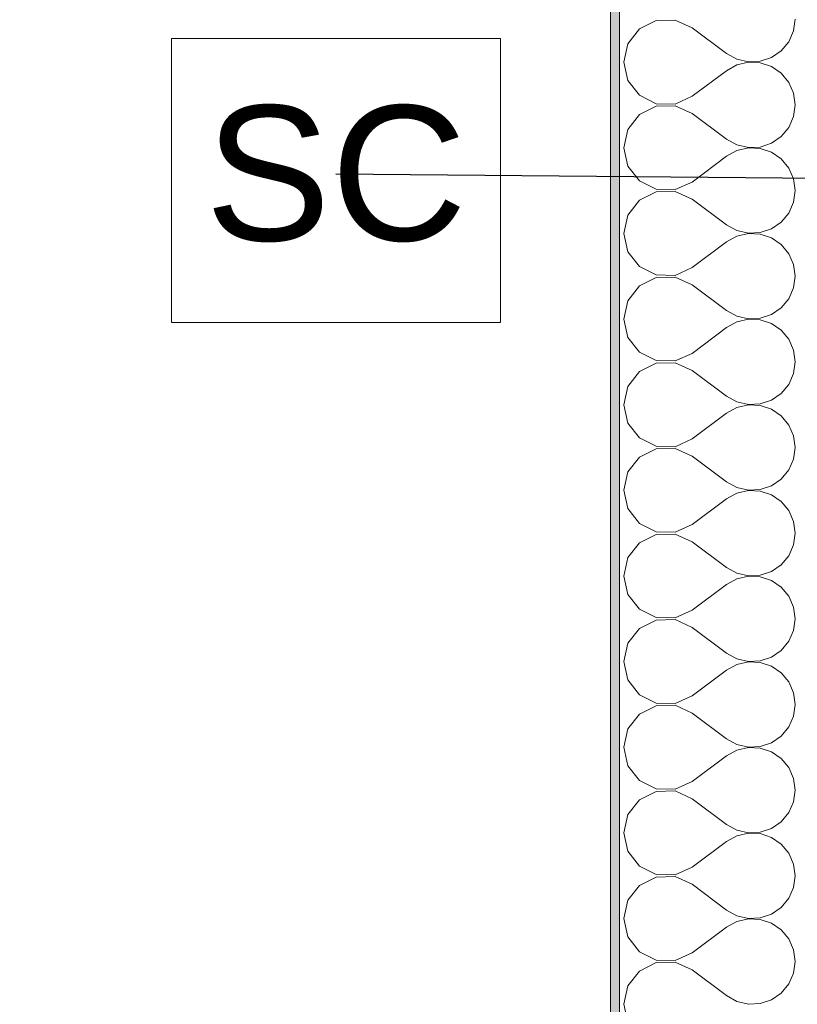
# Model space of a CAD drawing. Header units: millimetres. Extents: x 53458 to 260960, y -123310 to -86797.
# Tile 40 of 256: x 64113 to 64978, y -114905 to -113810. Entities that reach past the tile are written whole.
import ezdxf

# ---------------------------------------------------------------- set-up
doc = ezdxf.new("R2010")
doc.units = ezdxf.units.MM
doc.header["$MEASUREMENT"] = 0
for name, color, linetype, lineweight in [('Nowe_A-Opisy-Ściany_Nr_pióra__1', 7, 'Continuous', 13), ('Nowe_A-Wymiary-Zewnętrzne_Nr_pióra__46', 5, 'Continuous', 15), ('Nowe_A-Ściany-Zewnętrzne_Nr_pióra__174', 7, 'Continuous', 5), ('Nowe_A-Ściany-Zewnętrzne_Nr_pióra__47', 7, 'Continuous', 15), ('Nowe_A-Ściany-Zewnętrzne_Nr_pióra__67', 7, 'Continuous', 13)]:
    doc.layers.add(name, color=color, linetype=linetype, lineweight=lineweight)
doc.layers.add('Nowe_A-Wymiary-Zewnętrzne', color=7, linetype='Continuous')
doc.layers.add('Nowe_A-Ściany-Zewnętrzne', color=7, linetype='Continuous')
doc.layers.add('Nowe_A-Wymiary-Zewnętrzne_Nr_pióra__45', color=7, linetype='Continuous', lineweight=15, true_color=0x40a5ff)
doc.layers.add('Nowe_A-Wymiary-Zewnętrzne_Nr_pióra__85', color=7, linetype='Continuous', lineweight=13, true_color=0x80c2ff)
doc.styles.add('STYL_AUTOMATYCZNY_1', font='arial.ttf')
doc.styles.add('STYL_AUTOMATYCZNY_2', font='arial.ttf')
doc.dimstyles.new('STYL_AUTOMATYCZNY__1', dxfattribs={"dimtxt": 125, "dimasz": 47.5, "dimexe": 0.18, "dimexo": 20, "dimgap": 0, "dimtad": 1, "dimtih": 1, "dimtoh": 1, "dimdec": 1, "dimlfac": 0.1, "dimzin": 0, "dimdsep": 46, "dimtxsty": 'STYL_AUTOMATYCZNY_2', "dimblk": 'ARROWHEAD_11', "dimblk1": 'ARROWHEAD_11', "dimblk2": 'ARROWHEAD_11', "dimcen": 0.09, "dimclrd": 256, "dimclre": 256, "dimclrt": 5, "dimadec": 1, "dimazin": 0, "dimtfac": 1, "dimtdec": 4, "dimtmove": 0, "dimatfit": 3, "dimfxl": 0, "dimtolj": 1, "dimtzin": 0, "dimarcsym": 0})
doc.dimstyles.new('STYL_AUTOMATYCZNY__2', dxfattribs={"dimtxt": 125, "dimasz": 47.5, "dimexe": 0.18, "dimexo": 20, "dimgap": 0, "dimtad": 1, "dimdec": 1, "dimlfac": 0.1, "dimzin": 0, "dimdsep": 46, "dimtxsty": 'STYL_AUTOMATYCZNY_2', "dimblk": 'ARROWHEAD_11', "dimblk1": 'ARROWHEAD_11', "dimblk2": 'ARROWHEAD_11', "dimcen": 0.09, "dimclrd": 256, "dimclre": 256, "dimclrt": 5, "dimadec": 1, "dimazin": 0, "dimtfac": 1, "dimtdec": 4, "dimtmove": 0, "dimatfit": 3, "dimfxl": 0, "dimtolj": 1, "dimtzin": 0, "dimarcsym": 0})
doc.dimstyles.new('STYL_AUTOMATYCZNY__4', dxfattribs={"dimtxt": 0.18, "dimasz": 182.4, "dimexe": 0.18, "dimexo": 0.0625, "dimgap": 0, "dimtad": 0, "dimtih": 1, "dimtoh": 1, "dimdec": 4, "dimzin": 0, "dimdsep": 46, "dimcen": 0.09, "dimadec": 0, "dimazin": 0, "dimtfac": 1, "dimtdec": 4, "dimtmove": 0, "dimatfit": 3, "dimldrblk": 'ARROWHEAD_11', "dimfxl": 0, "dimtolj": 1, "dimtzin": 0, "dimarcsym": 0})

# ---------------------------------------------------------------- blocks, each defined once
blk = doc.blocks.new('*X222')
at = {"layer": 'Nowe_A-Ściany-Zewnętrzne_Nr_pióra__174', "color": 7, "linetype": 'Continuous', "lineweight": 5}
for p, q in [((64973.5, -113822.5), (64975.3, -113809.5)), ((64802.3, -113820.3), (64789.4, -113836.7)), ((64821, -113810.9), (64802.3, -113820.3)), ((64841.9, -113810.5), (64821, -113810.9)), ((64861, -113819), (64841.9, -113810.5)), ((64861, -113819), (64899.1, -113847.6)), ((64968.2, -113834.6), (64973.5, -113822.5)), ((64789.4, -113836.7), (64784.8, -113857.1)), ((64959.8, -113844.7), (64968.2, -113834.6)), ((64899.1, -113847.6), (64910.6, -113854)), ((64910.6, -113854), (64923.4, -113857)), ((64936.5, -113856.3), (64949, -113852.1)), ((64949, -113852.1), (64959.8, -113844.7)), ((64784.8, -113857.1), (64789.4, -113877.5)), ((64910.6, -113860.3), (64899.1, -113866.7)), ((64923.4, -113857.3), (64910.6, -113860.3)), ((64923.4, -113857), (64936.5, -113856.3)), ((64936.5, -113858), (64923.4, -113857.3)), ((64949, -113862.2), (64936.5, -113858)), ((64959.8, -113869.6), (64949, -113862.2)), ((64861, -113895.2), (64899.1, -113866.7)), ((64968.2, -113879.7), (64959.8, -113869.6)), ((64789.4, -113877.5), (64802.3, -113894)), ((64973.5, -113891.7), (64968.2, -113879.7)), ((64802.3, -113894), (64821, -113903.4)), ((64841.9, -113903.8), (64861, -113895.2)), ((64975.3, -113904.8), (64973.5, -113891.7)), ((64821, -113906.2), (64802.3, -113915.5)), ((64821, -113903.4), (64841.9, -113903.8)), ((64841.9, -113905.7), (64821, -113906.2)), ((64861, -113914.3), (64841.9, -113905.7)), ((64973.5, -113917.8), (64975.3, -113904.8)), ((64802.3, -113915.5), (64789.4, -113932)), ((64861, -113914.3), (64899.1, -113942.9)), ((64968.2, -113929.8), (64973.5, -113917.8)), ((64959.8, -113939.9), (64968.2, -113929.8)), ((64789.4, -113932), (64784.8, -113952.4)), ((64949, -113947.4), (64959.8, -113939.9)), ((64784.8, -113952.4), (64789.4, -113972.8)), ((64899.1, -113942.9), (64910.6, -113949.2)), ((64910.6, -113949.2), (64923.4, -113952.2)), ((64923.4, -113952.6), (64910.6, -113955.5)), ((64923.4, -113952.2), (64936.5, -113951.6)), ((64936.5, -113953.2), (64923.4, -113952.6)), ((64936.5, -113951.6), (64949, -113947.4)), ((64861, -113990.5), (64899.1, -113961.9)), ((64910.6, -113955.5), (64899.1, -113961.9)), ((64949, -113957.4), (64936.5, -113953.2)), ((64959.8, -113964.8), (64949, -113957.4)), ((64789.4, -113972.8), (64802.3, -113989.3)), ((64968.2, -113975), (64959.8, -113964.8)), ((64973.5, -113987), (64968.2, -113975)), ((64802.3, -113989.3), (64821, -113998.6)), ((64841.9, -113999), (64861, -113990.5)), ((64975.3, -114000), (64973.5, -113987)), ((64821, -114001.4), (64802.3, -114010.7)), ((64821, -113998.6), (64841.9, -113999)), ((64841.9, -114001), (64821, -114001.4)), ((64861, -114009.5), (64841.9, -114001)), ((64973.5, -114013), (64975.3, -114000)), ((64802.3, -114010.7), (64789.4, -114027.2)), ((64861, -114009.5), (64899.1, -114038.1)), ((64968.2, -114025), (64973.5, -114013)), ((64789.4, -114027.2), (64784.8, -114047.6)), ((64959.8, -114035.2), (64968.2, -114025)), ((64899.1, -114038.1), (64910.6, -114044.5)), ((64949, -114042.6), (64959.8, -114035.2)), ((64784.8, -114047.6), (64789.4, -114068)), ((64910.6, -114050.8), (64899.1, -114057.1)), ((64910.6, -114044.5), (64923.4, -114047.4)), ((64923.4, -114047.8), (64910.6, -114050.8)), ((64923.4, -114047.4), (64936.5, -114046.8)), ((64936.5, -114048.4), (64923.4, -114047.8)), ((64936.5, -114046.8), (64949, -114042.6)), ((64949, -114052.6), (64936.5, -114048.4)), ((64861, -114085.7), (64899.1, -114057.1)), ((64959.8, -114060.1), (64949, -114052.6)), ((64968.2, -114070.2), (64959.8, -114060.1)), ((64789.4, -114068), (64802.3, -114084.5)), ((64973.5, -114082.2), (64968.2, -114070.2)), ((64975.3, -114095.2), (64973.5, -114082.2)), ((64802.3, -114084.5), (64821, -114093.8)), ((64821, -114093.8), (64841.9, -114094.3)), ((64841.9, -114094.3), (64861, -114085.7)), ((64821, -114096.6), (64802.3, -114106)), ((64841.9, -114096.2), (64821, -114096.6)), ((64861, -114104.8), (64841.9, -114096.2)), ((64861, -114104.8), (64899.1, -114133.3)), ((64973.5, -114108.3), (64975.3, -114095.2)), ((64802.3, -114106), (64789.4, -114122.5)), ((64968.2, -114120.3), (64973.5, -114108.3)), ((64789.4, -114122.5), (64784.8, -114142.9)), ((64959.8, -114130.4), (64968.2, -114120.3)), ((64899.1, -114133.3), (64910.6, -114139.7)), ((64936.5, -114142), (64949, -114137.8)), ((64949, -114137.8), (64959.8, -114130.4)), ((64784.8, -114142.9), (64789.4, -114163.3)), ((64910.6, -114146), (64899.1, -114152.4)), ((64910.6, -114139.7), (64923.4, -114142.7)), ((64923.4, -114143), (64910.6, -114146)), ((64923.4, -114142.7), (64936.5, -114142)), ((64936.5, -114143.7), (64923.4, -114143)), ((64949, -114147.9), (64936.5, -114143.7)), ((64959.8, -114155.3), (64949, -114147.9)), ((64861, -114181), (64899.1, -114152.4)), ((64968.2, -114165.4), (64959.8, -114155.3)), ((64789.4, -114163.3), (64802.3, -114179.7)), ((64973.5, -114177.5), (64968.2, -114165.4)), ((64802.3, -114179.7), (64821, -114189.1)), ((64841.9, -114189.5), (64861, -114181)), ((64975.3, -114190.5), (64973.5, -114177.5)), ((64821, -114191.9), (64802.3, -114201.2)), ((64821, -114189.1), (64841.9, -114189.5)), ((64841.9, -114191.4), (64821, -114191.9)), ((64861, -114200), (64841.9, -114191.4)), ((64973.5, -114203.5), (64975.3, -114190.5)), ((64802.3, -114201.2), (64789.4, -114217.7)), ((64861, -114200), (64899.1, -114228.6)), ((64968.2, -114215.5), (64973.5, -114203.5)), ((64789.4, -114217.7), (64784.8, -114238.1)), ((64949, -114233.1), (64959.8, -114225.6)), ((64959.8, -114225.6), (64968.2, -114215.5)), ((64899.1, -114228.6), (64910.6, -114234.9)), ((64910.6, -114234.9), (64923.4, -114237.9)), ((64923.4, -114237.9), (64936.5, -114237.3)), ((64936.5, -114237.3), (64949, -114233.1)), ((64784.8, -114238.1), (64789.4, -114258.5)), ((64861, -114276.2), (64899.1, -114247.6)), ((64910.6, -114241.3), (64899.1, -114247.6)), ((64923.4, -114238.3), (64910.6, -114241.3)), ((64936.5, -114238.9), (64923.4, -114238.3)), ((64949, -114243.1), (64936.5, -114238.9)), ((64959.8, -114250.6), (64949, -114243.1)), ((64789.4, -114258.5), (64802.3, -114275)), ((64968.2, -114260.7), (64959.8, -114250.6)), ((64973.5, -114272.7), (64968.2, -114260.7)), ((64802.3, -114275), (64821, -114284.3)), ((64841.9, -114284.8), (64861, -114276.2)), ((64975.3, -114285.7), (64973.5, -114272.7)), ((64821, -114287.1), (64802.3, -114296.5)), ((64821, -114284.3), (64841.9, -114284.8)), ((64841.9, -114286.7), (64821, -114287.1)), ((64861, -114295.2), (64841.9, -114286.7)), ((64973.5, -114298.7), (64975.3, -114285.7)), ((64802.3, -114296.5), (64789.4, -114312.9)), ((64861, -114295.2), (64899.1, -114323.8)), ((64968.2, -114310.7), (64973.5, -114298.7)), ((64789.4, -114312.9), (64784.8, -114333.3)), ((64959.8, -114320.9), (64968.2, -114310.7)), ((64899.1, -114323.8), (64910.6, -114330.2)), ((64949, -114328.3), (64959.8, -114320.9)), ((64784.8, -114333.3), (64789.4, -114353.7)), ((64910.6, -114330.2), (64923.4, -114333.1)), ((64923.4, -114333.5), (64910.6, -114336.5)), ((64923.4, -114333.1), (64936.5, -114332.5)), ((64936.5, -114334.2), (64923.4, -114333.5)), ((64936.5, -114332.5), (64949, -114328.3)), ((64949, -114338.4), (64936.5, -114334.2)), ((64861, -114371.4), (64899.1, -114342.9)), ((64910.6, -114336.5), (64899.1, -114342.9)), ((64959.8, -114345.8), (64949, -114338.4)), ((64968.2, -114355.9), (64959.8, -114345.8)), ((64789.4, -114353.7), (64802.3, -114370.2)), ((64973.5, -114367.9), (64968.2, -114355.9)), ((64975.3, -114381), (64973.5, -114367.9)), ((64802.3, -114370.2), (64821, -114379.6)), ((64821, -114379.6), (64841.9, -114380)), ((64841.9, -114380), (64861, -114371.4)), ((64821, -114382.3), (64802.3, -114391.7)), ((64841.9, -114381.9), (64821, -114382.3)), ((64861, -114390.5), (64841.9, -114381.9)), ((64861, -114390.5), (64899.1, -114419)), ((64973.5, -114394), (64975.3, -114381)), ((64802.3, -114391.7), (64789.4, -114408.2)), ((64968.2, -114406), (64973.5, -114394)), ((64789.4, -114408.2), (64784.8, -114428.6)), ((64959.8, -114416.1), (64968.2, -114406)), ((64899.1, -114419), (64910.6, -114425.4)), ((64949, -114423.5), (64959.8, -114416.1)), ((64784.8, -114428.6), (64789.4, -114449)), ((64910.6, -114431.7), (64899.1, -114438.1)), ((64910.6, -114425.4), (64923.4, -114428.4)), ((64923.4, -114428.8), (64910.6, -114431.7)), ((64923.4, -114428.4), (64936.5, -114427.7)), ((64936.5, -114429.4), (64923.4, -114428.8)), ((64936.5, -114427.7), (64949, -114423.5)), ((64949, -114433.6), (64936.5, -114429.4)), ((64959.8, -114441), (64949, -114433.6)), ((64861, -114466.7), (64899.1, -114438.1)), ((64968.2, -114451.2), (64959.8, -114441)), ((64789.4, -114449), (64802.3, -114465.4)), ((64973.5, -114463.2), (64968.2, -114451.2)), ((64802.3, -114465.4), (64821, -114474.8)), ((64841.9, -114475.2), (64861, -114466.7)), ((64975.3, -114476.2), (64973.5, -114463.2)), ((64821, -114477.6), (64802.3, -114486.9)), ((64821, -114474.8), (64841.9, -114475.2)), ((64841.9, -114477.1), (64821, -114477.6)), ((64861, -114485.7), (64841.9, -114477.1)), ((64973.5, -114489.2), (64975.3, -114476.2)), ((64802.3, -114486.9), (64789.4, -114503.4)), ((64861, -114485.7), (64899.1, -114514.3)), ((64968.2, -114501.2), (64973.5, -114489.2)), ((64789.4, -114503.4), (64784.8, -114523.8)), ((64959.8, -114511.3), (64968.2, -114501.2)), ((64899.1, -114514.3), (64910.6, -114520.6)), ((64910.6, -114520.6), (64923.4, -114523.6)), ((64936.5, -114523), (64949, -114518.8)), ((64949, -114518.8), (64959.8, -114511.3)), ((64784.8, -114523.8), (64789.4, -114544.2)), ((64910.6, -114527), (64899.1, -114533.3)), ((64923.4, -114524), (64910.6, -114527)), ((64923.4, -114523.6), (64936.5, -114523)), ((64936.5, -114524.6), (64923.4, -114524)), ((64949, -114528.8), (64936.5, -114524.6)), ((64959.8, -114536.3), (64949, -114528.8)), ((64861, -114561.9), (64899.1, -114533.3)), ((64968.2, -114546.4), (64959.8, -114536.3)), ((64789.4, -114544.2), (64802.3, -114560.7)), ((64973.5, -114558.4), (64968.2, -114546.4)), ((64802.3, -114560.7), (64821, -114570)), ((64841.9, -114570.5), (64861, -114561.9)), ((64975.3, -114571.4), (64973.5, -114558.4)), ((64821, -114572.8), (64802.3, -114582.2)), ((64821, -114570), (64841.9, -114570.5)), ((64841.9, -114572.4), (64821, -114572.8)), ((64861, -114581), (64841.9, -114572.4)), ((64973.5, -114584.4), (64975.3, -114571.4)), ((64802.3, -114582.2), (64789.4, -114598.6)), ((64861, -114581), (64899.1, -114609.5)), ((64968.2, -114596.5), (64973.5, -114584.4)), ((64789.4, -114598.6), (64784.8, -114619)), ((64959.8, -114606.6), (64968.2, -114596.5)), ((64899.1, -114609.5), (64910.6, -114615.9)), ((64949, -114614), (64959.8, -114606.6)), ((64784.8, -114619), (64789.4, -114639.5)), ((64910.6, -114615.9), (64923.4, -114618.9)), ((64923.4, -114619.2), (64910.6, -114622.2)), ((64923.4, -114618.9), (64936.5, -114618.2)), ((64936.5, -114619.9), (64923.4, -114619.2)), ((64936.5, -114618.2), (64949, -114614)), ((64949, -114624.1), (64936.5, -114619.9)), ((64861, -114657.1), (64899.1, -114628.6)), ((64910.6, -114622.2), (64899.1, -114628.6)), ((64959.8, -114631.5), (64949, -114624.1)), ((64789.4, -114639.5), (64802.3, -114655.9)), ((64968.2, -114641.6), (64959.8, -114631.5)), ((64973.5, -114653.7), (64968.2, -114641.6)), ((64802.3, -114655.9), (64821, -114665.3)), ((64841.9, -114665.7), (64861, -114657.1)), ((64975.3, -114666.7), (64973.5, -114653.7)), ((64821, -114668.1), (64802.3, -114677.4)), ((64821, -114665.3), (64841.9, -114665.7)), ((64841.9, -114667.6), (64821, -114668.1)), ((64861, -114676.2), (64841.9, -114667.6)), ((64973.5, -114679.7), (64975.3, -114666.7)), ((64802.3, -114677.4), (64789.4, -114693.9)), ((64861, -114676.2), (64899.1, -114704.8)), ((64968.2, -114691.7), (64973.5, -114679.7)), ((64789.4, -114693.9), (64784.8, -114714.3)), ((64959.8, -114701.8), (64968.2, -114691.7)), ((64899.1, -114704.8), (64910.6, -114711.1)), ((64949, -114709.3), (64959.8, -114701.8)), ((64784.8, -114714.3), (64789.4, -114734.7)), ((64910.6, -114717.5), (64899.1, -114723.8)), ((64910.6, -114711.1), (64923.4, -114714.1)), ((64923.4, -114714.5), (64910.6, -114717.5)), ((64923.4, -114714.1), (64936.5, -114713.5)), ((64936.5, -114715.1), (64923.4, -114714.5)), ((64936.5, -114713.5), (64949, -114709.3)), ((64949, -114719.3), (64936.5, -114715.1)), ((64861, -114752.4), (64899.1, -114723.8)), ((64959.8, -114726.8), (64949, -114719.3)), ((64968.2, -114736.9), (64959.8, -114726.8)), ((64789.4, -114734.7), (64802.3, -114751.2)), ((64973.5, -114748.9), (64968.2, -114736.9)), ((64802.3, -114751.2), (64821, -114760.5)), ((64975.3, -114761.9), (64973.5, -114748.9)), ((64821, -114760.5), (64841.9, -114760.9)), ((64841.9, -114762.9), (64821, -114763.3)), ((64841.9, -114760.9), (64861, -114752.4)), ((64861, -114771.4), (64841.9, -114762.9)), ((64973.5, -114774.9), (64975.3, -114761.9)), ((64802.3, -114772.6), (64789.4, -114789.1)), ((64821, -114763.3), (64802.3, -114772.6)), ((64861, -114771.4), (64899.1, -114800)), ((64968.2, -114786.9), (64973.5, -114774.9)), ((64789.4, -114789.1), (64784.8, -114809.5)), ((64959.8, -114797.1), (64968.2, -114786.9)), ((64899.1, -114800), (64910.6, -114806.4)), ((64910.6, -114806.4), (64923.4, -114809.3)), ((64936.5, -114808.7), (64949, -114804.5)), ((64949, -114804.5), (64959.8, -114797.1)), ((64784.8, -114809.5), (64789.4, -114829.9)), ((64910.6, -114812.7), (64899.1, -114819)), ((64923.4, -114809.7), (64910.6, -114812.7)), ((64923.4, -114809.3), (64936.5, -114808.7)), ((64936.5, -114810.4), (64923.4, -114809.7)), ((64949, -114814.6), (64936.5, -114810.4)), ((64959.8, -114822), (64949, -114814.6)), ((64861, -114847.6), (64899.1, -114819)), ((64968.2, -114832.1), (64959.8, -114822)), ((64789.4, -114829.9), (64802.3, -114846.4)), ((64973.5, -114844.1), (64968.2, -114832.1)), ((64802.3, -114846.4), (64821, -114855.8)), ((64841.9, -114856.2), (64861, -114847.6)), ((64975.3, -114857.1), (64973.5, -114844.1)), ((64821, -114858.5), (64802.3, -114867.9)), ((64821, -114855.8), (64841.9, -114856.2)), ((64841.9, -114858.1), (64821, -114858.5)), ((64861, -114866.7), (64841.9, -114858.1)), ((64973.5, -114870.2), (64975.3, -114857.1)), ((64802.3, -114867.9), (64789.4, -114884.4)), ((64861, -114866.7), (64899.1, -114895.2)), ((64968.2, -114882.2), (64973.5, -114870.2)), ((64959.8, -114892.3), (64968.2, -114882.2)), ((64789.4, -114884.4), (64784.8, -114904.8)), ((64949, -114899.7), (64959.8, -114892.3)), ((64784.8, -114904.8), (64789.4, -114925.2)), ((64899.1, -114895.2), (64910.6, -114901.6)), ((64910.6, -114901.6), (64923.4, -114904.6)), ((64923.4, -114904.6), (64936.5, -114903.9)), ((64936.5, -114903.9), (64949, -114899.7))]:
    blk.add_line(p, q, dxfattribs=at)
blk = doc.blocks.new('Ściana_41', base_point=(65105.1, -99042.6))
at = {"layer": 'Nowe_A-Ściany-Zewnętrzne', "linetype": 'Continuous', "lineweight": 0, "true_color": 0x000000}
h = blk.add_hatch(dxfattribs=at)
h.set_pattern_fill('Tynk', color=18, style=0, pattern_type=2)
h.set_pattern_definition([(0, (0, 0), (0, 86.60254), [0, -50]), (0, (25, 43.3), (0, 86.60254), [0, -50])])
h.paths.add_polyline_path([(64770.1, -117367.6), (64780.1, -117367.6), (64780.1, -111792.6), (64770.1, -111792.6)])
at = {"layer": 'Nowe_A-Ściany-Zewnętrzne_Nr_pióra__47', "color": 7, "linetype": 'Continuous', "lineweight": 15, "flags": 128}
blk.add_lwpolyline([(64770.1, -111792.6), (64770.1, -117367.6)], dxfattribs=at)
at = {"layer": 'Nowe_A-Ściany-Zewnętrzne_Nr_pióra__67', "color": 7, "linetype": 'Continuous', "lineweight": 13}
blk.add_line((64780.1, -111792.6), (64780.1, -117167.6), dxfattribs=at)
at = {"layer": 'Nowe_A-Ściany-Zewnętrzne', "color": 7, "lineweight": 25}
blk.add_blockref('*X222', (0, 0), dxfattribs=at)
blk = doc.blocks.new('*D617')
at = {"layer": 'Nowe_A-Wymiary-Zewnętrzne_Nr_pióra__45', "linetype": 'Continuous', "lineweight": 15, "true_color": 0x40a5ff}
for points in [[(64757.6, -119360.1), (64758.5, -119364.9), (64761.2, -119369), (64765.3, -119371.7), (64770.1, -119372.6), (64774.9, -119371.7), (64778.9, -119369), (64781.6, -119364.9), (64782.6, -119360.1), (64781.6, -119355.3), (64778.9, -119351.3), (64774.9, -119348.6), (64770.1, -119347.6), (64765.3, -119348.6), (64761.2, -119351.3), (64758.5, -119355.3)], [(65092.6, -119360.1), (65093.5, -119364.9), (65096.2, -119369), (65100.3, -119371.7), (65105.1, -119372.6), (65109.9, -119371.7), (65113.9, -119369), (65116.6, -119364.9), (65117.6, -119360.1), (65116.6, -119355.3), (65113.9, -119351.3), (65109.9, -119348.6), (65105.1, -119347.6), (65100.3, -119348.6), (65096.2, -119351.3), (65093.5, -119355.3)]]:
    blk.add_hatch(color=161, dxfattribs=at).paths.add_polyline_path(points)
at = {"layer": 'Nowe_A-Wymiary-Zewnętrzne_Nr_pióra__45', "color": 161, "linetype": 'Continuous', "lineweight": 15, "true_color": 0x40a5ff}
for centre in [(64770.1, -119360.1), (65105.1, -119360.1)]:
    blk.add_circle(centre, 12.5, dxfattribs=at)
at = {"layer": 'Nowe_A-Wymiary-Zewnętrzne_Nr_pióra__85', "color": 151, "linetype": 'Continuous', "lineweight": 13, "true_color": 0x80c2ff}
for p, q in [((64770.1, -119347.6), (64770.1, -119313.2)), ((65105.1, -119347.6), (65105.1, -119313.2)), ((64745.1, -119360.1), (64757.6, -119360.1)), ((64782.6, -119360.1), (65092.6, -119360.1)), ((64770.1, -119407), (64770.1, -119372.6)), ((65105.1, -119407), (65105.1, -119372.6))]:
    blk.add_line(p, q, dxfattribs=at)
at = {"layer": 'Nowe_A-Wymiary-Zewnętrzne_Nr_pióra__46', "color": 5, "lineweight": 15, "insert": (64423.9, -119335.1), "char_height": 125, "attachment_point": 7, "style": 'STYL_AUTOMATYCZNY_2'}
blk.add_mtext('\\A1;{\\pql;\\fArial|b0|i0|c238|p0;\\W1.000000;33,5}', dxfattribs=at)
blk = doc.blocks.new('ARROWHEAD_11')
at = {"color": 0, "linetype": 'Continuous', "lineweight": 0}
blk.add_line((0, 0), (-1, 0), dxfattribs=at)
at = {"color": 0, "linetype": 'Continuous', "lineweight": 0, "const_width": 0.25, "flags": 128}
blk.add_lwpolyline([(-0.125, 0, 1), (0.125, 0, 1)], format="xyb", close=True, dxfattribs=at)
blk = doc.blocks.new('*D625')
at = {"layer": 'Nowe_A-Wymiary-Zewnętrzne_Nr_pióra__45', "linetype": 'Continuous', "lineweight": 15, "true_color": 0x40a5ff}
for points in [[(64757.6, -119576.1), (64758.5, -119580.9), (64761.2, -119584.9), (64765.3, -119587.7), (64770.1, -119588.6), (64774.9, -119587.7), (64778.9, -119584.9), (64781.6, -119580.9), (64782.6, -119576.1), (64781.6, -119571.3), (64778.9, -119567.3), (64774.9, -119564.6), (64770.1, -119563.6), (64765.3, -119564.6), (64761.2, -119567.3), (64758.5, -119571.3)], [(65227.6, -119576.1), (65228.5, -119580.9), (65231.2, -119584.9), (65235.3, -119587.7), (65240.1, -119588.6), (65244.9, -119587.7), (65248.9, -119584.9), (65251.6, -119580.9), (65252.6, -119576.1), (65251.6, -119571.3), (65248.9, -119567.3), (65244.9, -119564.6), (65240.1, -119563.6), (65235.3, -119564.6), (65231.2, -119567.3), (65228.5, -119571.3)]]:
    blk.add_hatch(color=161, dxfattribs=at).paths.add_polyline_path(points)
at = {"layer": 'Nowe_A-Wymiary-Zewnętrzne_Nr_pióra__45', "color": 161, "linetype": 'Continuous', "lineweight": 15, "true_color": 0x40a5ff}
for centre in [(64770.1, -119576.1), (65240.1, -119576.1)]:
    blk.add_circle(centre, 12.5, dxfattribs=at)
at = {"layer": 'Nowe_A-Wymiary-Zewnętrzne_Nr_pióra__85', "color": 151, "linetype": 'Continuous', "lineweight": 13, "true_color": 0x80c2ff}
for p, q in [((64770.1, -119563.6), (64770.1, -119529.2)), ((65240.1, -119563.6), (65240.1, -119529.2)), ((64745.1, -119576.1), (64757.6, -119576.1)), ((64782.6, -119576.1), (65227.6, -119576.1)), ((64770.1, -119623), (64770.1, -119588.6)), ((65240.1, -119623), (65240.1, -119588.6))]:
    blk.add_line(p, q, dxfattribs=at)
at = {"layer": 'Nowe_A-Wymiary-Zewnętrzne_Nr_pióra__46', "color": 5, "lineweight": 15, "insert": (64838.2, -119551.1), "char_height": 125, "attachment_point": 7, "style": 'STYL_AUTOMATYCZNY_2'}
blk.add_mtext('\\A1;{\\pql;\\fArial|b0|i0|c238|p0;\\W1.000000;47,0}', dxfattribs=at)
blk = doc.blocks.new('*D634')
at = {"layer": 'Nowe_A-Wymiary-Zewnętrzne_Nr_pióra__45', "linetype": 'Continuous', "lineweight": 15, "true_color": 0x40a5ff}
for points in [[(64757.6, -120008.1), (64758.5, -120012.9), (64761.2, -120016.9), (64765.3, -120019.6), (64770.1, -120020.6), (64774.9, -120019.6), (64778.9, -120016.9), (64781.6, -120012.9), (64782.6, -120008.1), (64781.6, -120003.3), (64778.9, -119999.2), (64774.9, -119996.5), (64770.1, -119995.6), (64765.3, -119996.5), (64761.2, -119999.2), (64758.5, -120003.3)], [(91227.6, -120008.1), (91228.5, -120012.9), (91231.2, -120016.9), (91235.3, -120019.6), (91240.1, -120020.6), (91244.9, -120019.6), (91248.9, -120016.9), (91251.6, -120012.9), (91252.6, -120008.1), (91251.6, -120003.3), (91248.9, -119999.2), (91244.9, -119996.5), (91240.1, -119995.6), (91235.3, -119996.5), (91231.2, -119999.2), (91228.5, -120003.3)]]:
    blk.add_hatch(color=161, dxfattribs=at).paths.add_polyline_path(points)
at = {"layer": 'Nowe_A-Wymiary-Zewnętrzne_Nr_pióra__45', "color": 161, "linetype": 'Continuous', "lineweight": 15, "true_color": 0x40a5ff}
for centre in [(64770.1, -120008.1), (91240.1, -120008.1)]:
    blk.add_circle(centre, 12.5, dxfattribs=at)
at = {"layer": 'Nowe_A-Wymiary-Zewnętrzne_Nr_pióra__85', "color": 151, "linetype": 'Continuous', "lineweight": 13, "true_color": 0x80c2ff}
for p, q in [((64770.1, -119995.6), (64770.1, -119961.2)), ((91240.1, -119995.6), (91240.1, -119961.2)), ((64745.1, -120008.1), (64757.6, -120008.1)), ((64782.6, -120008.1), (91227.6, -120008.1)), ((91252.6, -120008.1), (91265.1, -120008.1)), ((64770.1, -120055), (64770.1, -120020.6)), ((91240.1, -120055), (91240.1, -120020.6))]:
    blk.add_line(p, q, dxfattribs=at)
at = {"layer": 'Nowe_A-Wymiary-Zewnętrzne_Nr_pióra__46', "color": 5, "lineweight": 15, "insert": (77719.1, -119983.1), "char_height": 125, "attachment_point": 7, "style": 'STYL_AUTOMATYCZNY_2'}
blk.add_mtext('\\A1;{\\pql;\\fArial|b0|i0|c238|p0;\\W1.000000;2\xa0647,0}', dxfattribs=at)
blk = doc.blocks.new('*D635')
at = {"layer": 'Nowe_A-Wymiary-Zewnętrzne_Nr_pióra__45', "linetype": 'Continuous', "lineweight": 15, "true_color": 0x40a5ff}
for points in [[(64757.6, -119792.1), (64758.5, -119796.9), (64761.2, -119800.9), (64765.3, -119803.6), (64770.1, -119804.6), (64774.9, -119803.6), (64778.9, -119800.9), (64781.6, -119796.9), (64782.6, -119792.1), (64781.6, -119787.3), (64778.9, -119783.3), (64774.9, -119780.5), (64770.1, -119779.6), (64765.3, -119780.5), (64761.2, -119783.3), (64758.5, -119787.3)], [(64907.6, -119792.1), (64908.5, -119796.9), (64911.2, -119800.9), (64915.3, -119803.6), (64920.1, -119804.6), (64924.9, -119803.6), (64928.9, -119800.9), (64931.6, -119796.9), (64932.6, -119792.1), (64931.6, -119787.3), (64928.9, -119783.3), (64924.9, -119780.5), (64920.1, -119779.6), (64915.3, -119780.5), (64911.2, -119783.3), (64908.5, -119787.3)]]:
    blk.add_hatch(color=161, dxfattribs=at).paths.add_polyline_path(points)
at = {"layer": 'Nowe_A-Wymiary-Zewnętrzne_Nr_pióra__45', "color": 161, "linetype": 'Continuous', "lineweight": 15, "true_color": 0x40a5ff}
for centre in [(64770.1, -119792.1), (64920.1, -119792.1)]:
    blk.add_circle(centre, 12.5, dxfattribs=at)
at = {"layer": 'Nowe_A-Wymiary-Zewnętrzne_Nr_pióra__85', "color": 151, "linetype": 'Continuous', "lineweight": 13, "true_color": 0x80c2ff}
for p, q in [((64770.1, -119779.6), (64770.1, -119745.2)), ((64920.1, -119779.6), (64920.1, -119745.2)), ((64745.1, -119792.1), (64757.6, -119792.1)), ((64782.6, -119792.1), (64907.6, -119792.1)), ((64770.1, -119839), (64770.1, -119804.6)), ((64920.1, -119839), (64920.1, -119804.6))]:
    blk.add_line(p, q, dxfattribs=at)
at = {"layer": 'Nowe_A-Wymiary-Zewnętrzne_Nr_pióra__46', "color": 5, "lineweight": 15, "insert": (64423.9, -119767.1), "char_height": 125, "attachment_point": 7, "style": 'STYL_AUTOMATYCZNY_2'}
blk.add_mtext('\\A1;{\\pql;\\fArial|b0|i0|c238|p0;\\W1.000000;15,0}', dxfattribs=at)
blk = doc.blocks.new('*D657')
at = {"layer": 'Nowe_A-Wymiary-Zewnętrzne_Nr_pióra__45', "linetype": 'Continuous', "lineweight": 15, "true_color": 0x40a5ff}
for points in [[(63094.3, -109542.6), (63095.2, -109547.4), (63097.9, -109551.4), (63102, -109554.1), (63106.8, -109555.1), (63111.5, -109554.1), (63115.6, -109551.4), (63118.3, -109547.4), (63119.3, -109542.6), (63118.3, -109537.8), (63115.6, -109533.8), (63111.5, -109531), (63106.8, -109530.1), (63102, -109531), (63097.9, -109533.8), (63095.2, -109537.8)], [(63094.3, -117042.6), (63095.2, -117047.4), (63097.9, -117051.4), (63102, -117054.1), (63106.8, -117055.1), (63111.5, -117054.1), (63115.6, -117051.4), (63118.3, -117047.4), (63119.3, -117042.6), (63118.3, -117037.8), (63115.6, -117033.8), (63111.5, -117031), (63106.8, -117030.1), (63102, -117031), (63097.9, -117033.8), (63095.2, -117037.8)]]:
    blk.add_hatch(color=161, dxfattribs=at).paths.add_polyline_path(points)
at = {"layer": 'Nowe_A-Wymiary-Zewnętrzne_Nr_pióra__45', "color": 161, "linetype": 'Continuous', "lineweight": 15, "true_color": 0x40a5ff}
for centre in [(63106.8, -109542.6), (63106.8, -117042.6)]:
    blk.add_circle(centre, 12.5, dxfattribs=at)
at = {"layer": 'Nowe_A-Wymiary-Zewnętrzne_Nr_pióra__85', "color": 151, "linetype": 'Continuous', "lineweight": 13, "true_color": 0x80c2ff}
for p, q in [((63094.3, -109542.6), (63059.9, -109542.6)), ((63153.6, -109542.6), (63119.3, -109542.6)), ((63106.8, -117030.1), (63106.8, -109555.1)), ((63094.3, -117042.6), (63059.9, -117042.6)), ((63153.6, -117042.6), (63119.3, -117042.6))]:
    blk.add_line(p, q, dxfattribs=at)
at = {"layer": 'Nowe_A-Wymiary-Zewnętrzne_Nr_pióra__46', "color": 5, "lineweight": 15, "insert": (63081.8, -113507.1), "char_height": 125, "attachment_point": 7, "rotation": 90, "style": 'STYL_AUTOMATYCZNY_2'}
blk.add_mtext('\\A1;{\\pql;\\fArial|b0|i0|c238|p0;\\W1.000000;750,0}', dxfattribs=at)
blk = doc.blocks.new('*D664')
at = {"layer": 'Nowe_A-Wymiary-Zewnętrzne_Nr_pióra__45', "linetype": 'Continuous', "lineweight": 15, "true_color": 0x40a5ff}
for points in [[(62846, -109677.6), (62847, -109682.4), (62849.7, -109686.4), (62853.8, -109689.1), (62858.5, -109690.1), (62863.3, -109689.1), (62867.4, -109686.4), (62870.1, -109682.4), (62871, -109677.6), (62870.1, -109672.8), (62867.4, -109668.8), (62863.3, -109666), (62858.5, -109665.1), (62853.8, -109666), (62849.7, -109668.8), (62847, -109672.8)], [(62846, -116907.6), (62847, -116912.4), (62849.7, -116916.4), (62853.8, -116919.1), (62858.5, -116920.1), (62863.3, -116919.1), (62867.4, -116916.4), (62870.1, -116912.4), (62871, -116907.6), (62870.1, -116902.8), (62867.4, -116898.8), (62863.3, -116896), (62858.5, -116895.1), (62853.8, -116896), (62849.7, -116898.8), (62847, -116902.8)]]:
    blk.add_hatch(color=161, dxfattribs=at).paths.add_polyline_path(points)
at = {"layer": 'Nowe_A-Wymiary-Zewnętrzne_Nr_pióra__45', "color": 161, "linetype": 'Continuous', "lineweight": 15, "true_color": 0x40a5ff}
for centre in [(62858.5, -109677.6), (62858.5, -116907.6)]:
    blk.add_circle(centre, 12.5, dxfattribs=at)
at = {"layer": 'Nowe_A-Wymiary-Zewnętrzne_Nr_pióra__85', "color": 151, "linetype": 'Continuous', "lineweight": 13, "true_color": 0x80c2ff}
for p, q in [((62846, -109677.6), (62811.7, -109677.6)), ((62905.4, -109677.6), (62871, -109677.6)), ((62858.5, -116895.1), (62858.5, -109690.1)), ((62846, -116907.6), (62811.7, -116907.6)), ((62905.4, -116907.6), (62871, -116907.6))]:
    blk.add_line(p, q, dxfattribs=at)
at = {"layer": 'Nowe_A-Wymiary-Zewnętrzne_Nr_pióra__46', "color": 5, "lineweight": 15, "char_height": 125, "attachment_point": 7, "rotation": 90, "style": 'STYL_AUTOMATYCZNY_2'}
for s, insert in [('\\A1;{\\pql;\\fArial|b0|i0|c238|p0;\\W1.000000;27,0}', (62833.5, -110023.7)), ('\\A1;{\\pql;\\fArial|b0|i0|c238|p0;\\W1.000000;723,0}', (62833.5, -113673.9))]:
    blk.add_mtext(s, dxfattribs=dict(at, insert=insert))
blk = doc.blocks.new('*D672')
at = {"layer": 'Nowe_A-Wymiary-Zewnętrzne_Nr_pióra__45', "linetype": 'Continuous', "lineweight": 15, "true_color": 0x40a5ff}
for points in [[(62597.8, -111792.6), (62598.8, -111797.4), (62601.5, -111801.4), (62605.5, -111804.1), (62610.3, -111805.1), (62615.1, -111804.1), (62619.2, -111801.4), (62621.9, -111797.4), (62622.8, -111792.6), (62621.9, -111787.8), (62619.2, -111783.8), (62615.1, -111781), (62610.3, -111780.1), (62605.5, -111781), (62601.5, -111783.8), (62598.8, -111787.8)], [(62597.8, -117377.6), (62598.8, -117382.4), (62601.5, -117386.4), (62605.5, -117389.1), (62610.3, -117390.1), (62615.1, -117389.1), (62619.2, -117386.4), (62621.9, -117382.4), (62622.8, -117377.6), (62621.9, -117372.8), (62619.2, -117368.8), (62615.1, -117366), (62610.3, -117365.1), (62605.5, -117366), (62601.5, -117368.8), (62598.8, -117372.8)]]:
    blk.add_hatch(color=161, dxfattribs=at).paths.add_polyline_path(points)
at = {"layer": 'Nowe_A-Wymiary-Zewnętrzne_Nr_pióra__45', "color": 161, "linetype": 'Continuous', "lineweight": 15, "true_color": 0x40a5ff}
for centre in [(62610.3, -111792.6), (62610.3, -117377.6)]:
    blk.add_circle(centre, 12.5, dxfattribs=at)
at = {"layer": 'Nowe_A-Wymiary-Zewnętrzne_Nr_pióra__85', "color": 151, "linetype": 'Continuous', "lineweight": 13, "true_color": 0x80c2ff}
for p, q in [((62597.8, -111792.6), (62563.4, -111792.6)), ((62657.2, -111792.6), (62622.8, -111792.6)), ((62610.3, -117365.1), (62610.3, -111805.1)), ((62597.8, -117377.6), (62563.4, -117377.6)), ((62657.2, -117377.6), (62622.8, -117377.6)), ((62610.3, -117402.6), (62610.3, -117390.1))]:
    blk.add_line(p, q, dxfattribs=at)
at = {"layer": 'Nowe_A-Wymiary-Zewnętrzne_Nr_pióra__46', "color": 5, "lineweight": 15, "insert": (62585.3, -114799.6), "char_height": 125, "attachment_point": 7, "rotation": 90, "style": 'STYL_AUTOMATYCZNY_2'}
blk.add_mtext('\\A1;{\\pql;\\fArial|b0|i0|c238|p0;\\W1.000000;558,5}', dxfattribs=at)
blk = doc.blocks.new('*D679')
at = {"layer": 'Nowe_A-Wymiary-Zewnętrzne_Nr_pióra__45', "linetype": 'Continuous', "lineweight": 15, "true_color": 0x40a5ff}
for points in [[(62349.6, -98707.6), (62350.6, -98712.4), (62353.3, -98716.4), (62357.3, -98719.1), (62362.1, -98720.1), (62366.9, -98719.1), (62370.9, -98716.4), (62373.7, -98712.4), (62374.6, -98707.6), (62373.7, -98702.8), (62370.9, -98698.8), (62366.9, -98696), (62362.1, -98695.1), (62357.3, -98696), (62353.3, -98698.8), (62350.6, -98702.8)], [(62349.6, -117377.6), (62350.6, -117382.4), (62353.3, -117386.4), (62357.3, -117389.1), (62362.1, -117390.1), (62366.9, -117389.1), (62370.9, -117386.4), (62373.7, -117382.4), (62374.6, -117377.6), (62373.7, -117372.8), (62370.9, -117368.8), (62366.9, -117366), (62362.1, -117365.1), (62357.3, -117366), (62353.3, -117368.8), (62350.6, -117372.8)]]:
    blk.add_hatch(color=161, dxfattribs=at).paths.add_polyline_path(points)
at = {"layer": 'Nowe_A-Wymiary-Zewnętrzne_Nr_pióra__45', "color": 161, "linetype": 'Continuous', "lineweight": 15, "true_color": 0x40a5ff}
for centre in [(62362.1, -98707.6), (62362.1, -117377.6)]:
    blk.add_circle(centre, 12.5, dxfattribs=at)
at = {"layer": 'Nowe_A-Wymiary-Zewnętrzne_Nr_pióra__85', "color": 151, "linetype": 'Continuous', "lineweight": 13, "true_color": 0x80c2ff}
for p, q in [((62362.1, -98695.1), (62362.1, -98682.6)), ((62349.6, -98707.6), (62315.2, -98707.6)), ((62409, -98707.6), (62374.6, -98707.6)), ((62362.1, -117365.1), (62362.1, -98720.1)), ((62349.6, -117377.6), (62315.2, -117377.6)), ((62409, -117377.6), (62374.6, -117377.6)), ((62362.1, -117402.6), (62362.1, -117390.1))]:
    blk.add_line(p, q, dxfattribs=at)
at = {"layer": 'Nowe_A-Wymiary-Zewnętrzne_Nr_pióra__46', "color": 5, "lineweight": 15, "insert": (62337.1, -108328.6), "char_height": 125, "attachment_point": 7, "rotation": 90, "style": 'STYL_AUTOMATYCZNY_2'}
blk.add_mtext('\\A1;{\\pql;\\fArial|b0|i0|c238|p0;\\W1.000000;1\xa0867,0}', dxfattribs=at)
blk = doc.blocks.new('*D699')
at = {"layer": 'Nowe_A-Wymiary-Zewnętrzne_Nr_pióra__45', "linetype": 'Continuous', "lineweight": 15, "true_color": 0x40a5ff}
for points in [[(93484.7, -111792.6), (93485.7, -111797.4), (93488.4, -111801.4), (93492.4, -111804.1), (93497.2, -111805.1), (93502, -111804.1), (93506, -111801.4), (93508.8, -111797.4), (93509.7, -111792.6), (93508.8, -111787.8), (93506, -111783.8), (93502, -111781), (93497.2, -111780.1), (93492.4, -111781), (93488.4, -111783.8), (93485.7, -111787.8)], [(93484.7, -117377.6), (93485.7, -117382.4), (93488.4, -117386.4), (93492.4, -117389.1), (93497.2, -117390.1), (93502, -117389.1), (93506, -117386.4), (93508.8, -117382.4), (93509.7, -117377.6), (93508.8, -117372.8), (93506, -117368.8), (93502, -117366), (93497.2, -117365.1), (93492.4, -117366), (93488.4, -117368.8), (93485.7, -117372.8)]]:
    blk.add_hatch(color=161, dxfattribs=at).paths.add_polyline_path(points)
at = {"layer": 'Nowe_A-Wymiary-Zewnętrzne_Nr_pióra__45', "color": 161, "linetype": 'Continuous', "lineweight": 15, "true_color": 0x40a5ff}
for centre in [(93497.2, -111792.6), (93497.2, -117377.6)]:
    blk.add_circle(centre, 12.5, dxfattribs=at)
at = {"layer": 'Nowe_A-Wymiary-Zewnętrzne_Nr_pióra__85', "color": 151, "linetype": 'Continuous', "lineweight": 13, "true_color": 0x80c2ff}
for p, q in [((93484.7, -111792.6), (93450.3, -111792.6)), ((93544.1, -111792.6), (93509.7, -111792.6)), ((93497.2, -117365.1), (93497.2, -111805.1)), ((93484.7, -117377.6), (93450.3, -117377.6)), ((93544.1, -117377.6), (93509.7, -117377.6)), ((93497.2, -117402.6), (93497.2, -117390.1))]:
    blk.add_line(p, q, dxfattribs=at)
at = {"layer": 'Nowe_A-Wymiary-Zewnętrzne_Nr_pióra__46', "color": 5, "lineweight": 15, "insert": (93472.2, -114799.6), "char_height": 125, "attachment_point": 7, "rotation": 90, "style": 'STYL_AUTOMATYCZNY_2'}
blk.add_mtext('\\A1;{\\pql;\\fArial|b0|i0|c238|p0;\\W1.000000;558,5}', dxfattribs=at)
blk = doc.blocks.new('*D706')
at = {"layer": 'Nowe_A-Wymiary-Zewnętrzne_Nr_pióra__45', "linetype": 'Continuous', "lineweight": 15, "true_color": 0x40a5ff}
for points in [[(93732.9, -98707.6), (93733.9, -98712.4), (93736.6, -98716.4), (93740.6, -98719.1), (93745.4, -98720.1), (93750.2, -98719.1), (93754.3, -98716.4), (93757, -98712.4), (93757.9, -98707.6), (93757, -98702.8), (93754.3, -98698.8), (93750.2, -98696), (93745.4, -98695.1), (93740.6, -98696), (93736.6, -98698.8), (93733.9, -98702.8)], [(93732.9, -117377.6), (93733.9, -117382.4), (93736.6, -117386.4), (93740.6, -117389.1), (93745.4, -117390.1), (93750.2, -117389.1), (93754.3, -117386.4), (93757, -117382.4), (93757.9, -117377.6), (93757, -117372.8), (93754.3, -117368.8), (93750.2, -117366), (93745.4, -117365.1), (93740.6, -117366), (93736.6, -117368.8), (93733.9, -117372.8)]]:
    blk.add_hatch(color=161, dxfattribs=at).paths.add_polyline_path(points)
at = {"layer": 'Nowe_A-Wymiary-Zewnętrzne_Nr_pióra__45', "color": 161, "linetype": 'Continuous', "lineweight": 15, "true_color": 0x40a5ff}
for centre in [(93745.4, -98707.6), (93745.4, -117377.6)]:
    blk.add_circle(centre, 12.5, dxfattribs=at)
at = {"layer": 'Nowe_A-Wymiary-Zewnętrzne_Nr_pióra__85', "color": 151, "linetype": 'Continuous', "lineweight": 13, "true_color": 0x80c2ff}
for p, q in [((93745.4, -98695.1), (93745.4, -98682.6)), ((93732.9, -98707.6), (93698.6, -98707.6)), ((93792.3, -98707.6), (93757.9, -98707.6)), ((93745.4, -117365.1), (93745.4, -98720.1)), ((93732.9, -117377.6), (93698.6, -117377.6)), ((93792.3, -117377.6), (93757.9, -117377.6)), ((93745.4, -117402.6), (93745.4, -117390.1))]:
    blk.add_line(p, q, dxfattribs=at)
at = {"layer": 'Nowe_A-Wymiary-Zewnętrzne_Nr_pióra__46', "color": 5, "lineweight": 15, "insert": (93720.4, -108328.6), "char_height": 125, "attachment_point": 7, "rotation": 90, "style": 'STYL_AUTOMATYCZNY_2'}
blk.add_mtext('\\A1;{\\pql;\\fArial|b0|i0|c238|p0;\\W1.000000;1\xa0867,0}', dxfattribs=at)

msp = doc.modelspace()

# ---------------------------------------------------------------- linework, layer by layer
at = {"layer": 'Nowe_A-Opisy-Ściany_Nr_pióra__1', "color": 7, "linetype": 'Continuous', "lineweight": 13, "flags": 128}
msp.add_lwpolyline([(64281.96, -113831.1), (64647.73, -113831.1), (64647.73, -114146.81), (64281.96, -114146.81)], close=True, dxfattribs=at)

# ---------------------------------------------------------------- block references
at = {"layer": 'Nowe_A-Ściany-Zewnętrzne', "color": 7, "lineweight": 25}
msp.add_blockref('Ściana_41', (65105.07, -99042.6), dxfattribs=at)

# ---------------------------------------------------------------- texts
at = {"layer": 'Nowe_A-Opisy-Ściany_Nr_pióra__1', "color": 7, "linetype": 'Continuous', "lineweight": 13, "insert": (64464.84, -113981.64), "char_height": 150, "attachment_point": 5, "style": 'STYL_AUTOMATYCZNY_1'}
msp.add_mtext('\\A1;{\\pqc;\\fArial|b0|i0|c238|p0;\\W1.000000;SC}', dxfattribs=at)

# ---------------------------------------------------------------- dimensions: what is measured, and where the dimension line sits
at = {"layer": 'Nowe_A-Wymiary-Zewnętrzne', "color": 151, "linetype": 'Continuous', "lineweight": 13, "true_color": 0x80c2ff}
for base, p1, p2, picture, middle in [((62362.1, -98707.6), (64770.07, -117377.6), (64770.07, -98707.6), '*D679', (62274.6, -108047.46)), ((93745.43, -98707.6), (64770.07, -117377.6), (64770.07, -98707.6), '*D706', (93657.93, -108047.46)), ((63106.76, -109542.6), (65105.07, -117042.6), (72005.07, -109542.6), '*D657', (63019.26, -113297.7)), ((62858.54, -109677.6), (78005.07, -116907.6), (74120.07, -109677.6), '*D664', (62771.04, -113464.53)), ((62610.32, -111792.6), (64770.07, -117377.6), (64980.07, -111792.6), '*D672', (62522.82, -114590.2)), ((93497.21, -111792.6), (64770.07, -117377.6), (64980.07, -111792.6), '*D699', (93409.71, -114590.2))]:
    dim = msp.add_linear_dim(base=base, p1=p1, p2=p2, angle=90, dimstyle='STYL_AUTOMATYCZNY__2', dxfattribs=at)
    dim.commit()
    dim.dimension.update_dxf_attribs({"geometry": picture, "text_midpoint": middle, "dimtype": 160, "text_rotation": 90})
for base, p2, picture, middle in [((65105.07, -119360.12), (65105.07, -99042.6), '*D617', (64585.74, -119272.62)), ((64920.07, -119792.09), (64920.07, -118127.6), '*D635', (64585.74, -119704.59)), ((65240.07, -119576.11), (65240.07, -108042.6), '*D625', (65000.07, -119488.61)), ((91240.07, -120008.08), (91240.07, -98707.6), '*D634', (78000.21, -119920.58))]:
    dim = msp.add_linear_dim(base=base, p1=(64770.07, -98707.6), p2=p2, dimstyle='STYL_AUTOMATYCZNY__1', dxfattribs=at)
    dim.commit()
    dim.dimension.update_dxf_attribs({"geometry": picture, "text_midpoint": middle, "dimtype": 160})

# ---------------------------------------------------------------- leaders
at = {"layer": 'Nowe_A-Opisy-Ściany_Nr_pióra__1', "color": 7, "linetype": 'Continuous', "lineweight": 13, "annotation_type": 0, "has_hookline": 1, "hookline_direction": 1, "text_width": 273}
msp.add_leader([(65245.75, -113988.96), (64464.84, -113981.64)], dimstyle='STYL_AUTOMATYCZNY__4', dxfattribs=at)

doc.saveas('drawing.dxf')
